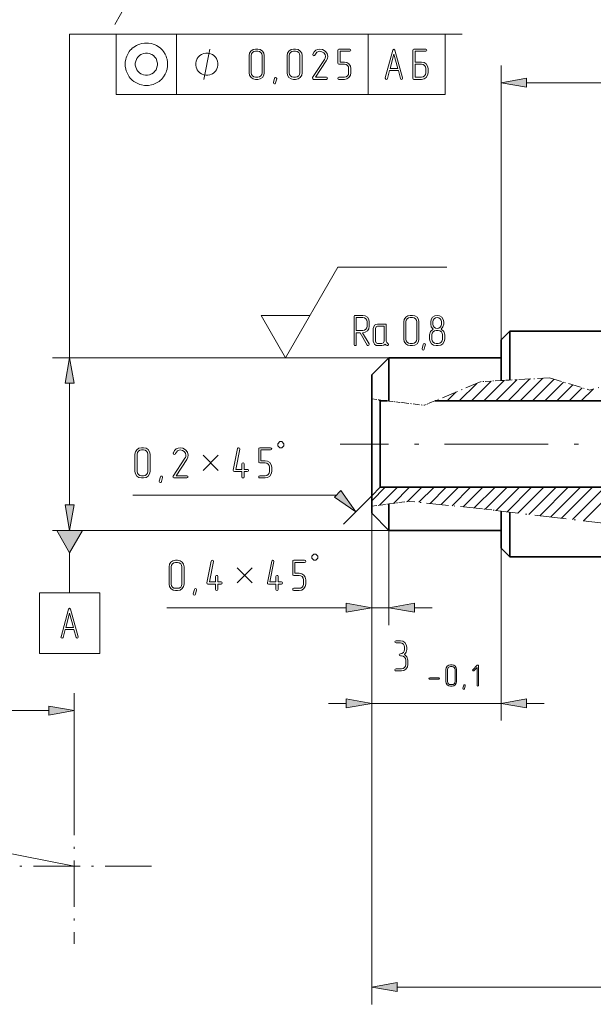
# Model space of a CAD drawing. Extents: x 0 to 420, y 0 to 297.
# Tile 6 of 25: x 93 to 159, y 121 to 235. Entities that reach past the tile are written whole.
import ezdxf

# ---------------------------------------------------------------- set-up
doc = ezdxf.new("R2010")
doc.units = 0
doc.linetypes.add('DASHDOT', pattern=[18.5, 12, -3, 0.5, -3])

msp = doc.modelspace()

# ---------------------------------------------------------------- linework, layer by layer
at = {"color": 7, "lineweight": 13}
for p, q in [((98.42, 233.19), (143.9, 233.19)), ((98.42, 195.72), (98.42, 233.19)), ((103.82, 233.2), (141.95, 233.2)), ((148.42, 197.78), (148.42, 229.55)), ((151.37, 227.55), (220.47, 227.55)), ((103.82, 226.2), (141.95, 226.2)), ((135.42, 195.72), (96.42, 195.72)), ((129.32, 179.8), (105.74, 179.8)), ((133.42, 177.72), (133.42, 120.85)), ((133.42, 177.72), (133.42, 153.7)), ((135.42, 175.72), (96.42, 175.72)), ((109.68, 166.77), (130.47, 166.77)), ((62.07, 154.87), (96, 154.87)), ((52.8, 145.96), (98.95, 136.84)), ((136.37, 122.85), (220.47, 122.85))]:
    msp.add_line(p, q, dxfattribs=at)
at = {"color": 7, "lineweight": 13, "ltscale": 0.175}
for p, q in [((103.82, 233.2), (103.82, 226.2)), ((110.82, 233.2), (110.82, 226.2)), ((133, 233.2), (133, 226.2)), ((141.95, 233.2), (141.95, 226.2))]:
    msp.add_line(p, q, dxfattribs=at)
at = {"color": 7, "lineweight": 13, "ltscale": 0.303109}
msp.add_line((123.44, 195.72), (129.51, 206.22), dxfattribs=at)
at = {"color": 7, "lineweight": 13, "ltscale": 0.315598}
msp.add_line((129.51, 206.22), (142.13, 206.22), dxfattribs=at)
at = {"color": 7, "lineweight": 13, "ltscale": 0.141451}
for p, q in [((123.44, 195.72), (120.61, 200.62)), ((120.61, 200.62), (126.27, 200.62))]:
    msp.add_line(p, q, dxfattribs=at)
at = {"color": 7, "lineweight": 35, "ltscale": 0.035355}
for p, q in [((148.42, 197.78), (149.42, 198.78)), ((134.42, 180.72), (133.42, 179.72)), ((148.42, 173.67), (149.42, 172.67))]:
    msp.add_line(p, q, dxfattribs=at)
at = {"color": 7, "lineweight": 35, "ltscale": 0.141109}
msp.add_line((149.42, 198.78), (149.42, 193.13), dxfattribs=at)
at = {"color": 7, "lineweight": 35, "ltscale": 0.40125}
msp.add_line((165.47, 198.78), (149.42, 198.78), dxfattribs=at)
at = {"color": 7, "lineweight": 35, "ltscale": 0.117453}
msp.add_line((148.42, 197.78), (148.42, 193.08), dxfattribs=at)
at = {"color": 7, "lineweight": 13, "ltscale": 0.29942}
msp.add_line((122.44, 195.72), (134.42, 195.72), dxfattribs=at)
at = {"color": 7, "lineweight": 35, "ltscale": 0.070711}
for p, q in [((133.42, 193.72), (135.42, 195.72)), ((133.42, 177.72), (135.42, 175.72))]:
    msp.add_line(p, q, dxfattribs=at)
at = {"color": 7, "lineweight": 35, "ltscale": 0.125537}
msp.add_line((135.42, 195.72), (135.42, 190.7), dxfattribs=at)
at = {"color": 7, "lineweight": 35, "ltscale": 0.325}
for p, q in [((148.42, 195.72), (135.42, 195.72)), ((148.42, 175.72), (135.42, 175.72))]:
    msp.add_line(p, q, dxfattribs=at)
at = {"color": 7, "lineweight": 13, "ltscale": 0.352279}
msp.add_line((98.42, 178.68), (98.42, 192.77), dxfattribs=at)
at = {"color": 7, "lineweight": 35, "ltscale": 0.069569}
msp.add_line((133.42, 193.72), (133.42, 190.94), dxfattribs=at)
at = {"color": 7, "linetype": 'DASHDOT', "lineweight": 13, "ltscale": 0.15832}
msp.add_line((146.09, 192.96), (140.24, 190.52), dxfattribs=at)
at = {"color": 7, "lineweight": 13, "ltscale": 0.071619}
msp.add_line((143.57, 190.72), (145.59, 192.75), dxfattribs=at)
at = {"color": 7, "lineweight": 13, "ltscale": 0.081186}
msp.add_line((144.98, 190.72), (147.28, 193.02), dxfattribs=at)
at = {"color": 7, "linetype": 'DASHDOT', "lineweight": 13, "ltscale": 0.058376}
msp.add_line((148.42, 193.08), (146.09, 192.96), dxfattribs=at)
at = {"color": 7, "lineweight": 13, "ltscale": 0.084027}
msp.add_line((146.4, 190.72), (148.77, 193.1), dxfattribs=at)
at = {"color": 7, "lineweight": 13, "ltscale": 0.086868}
msp.add_line((147.81, 190.72), (150.27, 193.18), dxfattribs=at)
at = {"color": 7, "linetype": 'DASHDOT', "lineweight": 13, "ltscale": 0.025036}
msp.add_line((148.42, 193.08), (149.42, 193.13), dxfattribs=at)
at = {"color": 7, "lineweight": 13, "ltscale": 0.089708}
msp.add_line((149.22, 190.72), (151.76, 193.26), dxfattribs=at)
at = {"color": 7, "linetype": 'DASHDOT', "lineweight": 13, "ltscale": 0.115476}
msp.add_line((154.03, 193.38), (149.42, 193.13), dxfattribs=at)
at = {"color": 7, "lineweight": 13, "ltscale": 0.092549}
msp.add_line((150.64, 190.72), (153.26, 193.34), dxfattribs=at)
at = {"color": 7, "lineweight": 13, "ltscale": 0.088448}
msp.add_line((152.05, 190.72), (154.55, 193.22), dxfattribs=at)
at = {"color": 7, "lineweight": 13, "ltscale": 0.076841}
msp.add_line((153.47, 190.72), (155.64, 192.9), dxfattribs=at)
at = {"color": 7, "linetype": 'DASHDOT', "lineweight": 13, "ltscale": 0.12096}
msp.add_line((154.03, 193.38), (158.66, 191.98), dxfattribs=at)
at = {"color": 7, "linetype": 'DASHDOT', "lineweight": 13, "ltscale": 0.175988}
msp.add_line((165.47, 193.78), (158.66, 191.98), dxfattribs=at)
at = {"color": 7, "lineweight": 13, "ltscale": 0.035833}
msp.add_line((142.15, 190.72), (143.17, 191.74), dxfattribs=at)
at = {"color": 7, "lineweight": 13, "ltscale": 0.065234}
msp.add_line((154.88, 190.72), (156.73, 192.57), dxfattribs=at)
at = {"color": 7, "lineweight": 13, "ltscale": 0.053628}
msp.add_line((156.3, 190.72), (157.81, 192.24), dxfattribs=at)
at = {"color": 7, "lineweight": 13, "ltscale": 0.048389}
msp.add_line((157.71, 190.72), (159.08, 192.09), dxfattribs=at)
at = {"color": 7, "lineweight": 35, "ltscale": 0.202336}
msp.add_line((133.42, 190.94), (133.42, 182.85), dxfattribs=at)
at = {"color": 7, "linetype": 'DASHDOT', "lineweight": 13, "ltscale": 0.050355}
msp.add_line((133.42, 190.94), (135.42, 190.7), dxfattribs=at)
at = {"color": 7, "lineweight": 35, "ltscale": 0.00393}
msp.add_line((134.42, 190.72), (134.31, 190.83), dxfattribs=at)
at = {"color": 7, "lineweight": 35, "ltscale": 0.020497}
msp.add_line((135.24, 190.72), (134.42, 190.72), dxfattribs=at)
at = {"color": 7, "lineweight": 35, "ltscale": 0.184928}
msp.add_line((134.42, 190.72), (134.42, 183.33), dxfattribs=at)
at = {"color": 7, "lineweight": 13, "ltscale": 0.000595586}
msp.add_line((135.08, 190.72), (135.1, 190.74), dxfattribs=at)
at = {"color": 7, "linetype": 'DASHDOT', "lineweight": 13, "ltscale": 0.038858}
msp.add_line((135.42, 190.7), (136.96, 190.52), dxfattribs=at)
at = {"color": 7, "linetype": 'DASHDOT', "lineweight": 13, "ltscale": 0.064214}
msp.add_line((136.96, 190.52), (139.51, 190.21), dxfattribs=at)
at = {"color": 7, "linetype": 'DASHDOT', "lineweight": 13, "ltscale": 0.01977}
msp.add_line((140.24, 190.52), (139.51, 190.21), dxfattribs=at)
at = {"color": 7, "lineweight": 35}
for p, q in [((165.47, 190.72), (140.74, 190.72)), ((221.42, 180.72), (134.42, 180.72))]:
    msp.add_line(p, q, dxfattribs=at)
at = {"color": 7, "linetype": 'DASHDOT', "lineweight": 13}
msp.add_line((227.87, 185.72), (129.78, 185.72), dxfattribs=at)
at = {"color": 7, "lineweight": 35, "ltscale": 0.078086}
msp.add_line((133.42, 182.85), (133.42, 179.72), dxfattribs=at)
at = {"color": 7, "lineweight": 35, "ltscale": 0.065072}
msp.add_line((134.42, 183.33), (134.42, 180.72), dxfattribs=at)
at = {"color": 7, "lineweight": 13, "ltscale": 0.055204}
msp.add_line((133.42, 179.16), (134.98, 180.72), dxfattribs=at)
at = {"color": 7, "lineweight": 13, "ltscale": 0.073683}
msp.add_line((134.31, 178.64), (136.4, 180.72), dxfattribs=at)
at = {"color": 7, "lineweight": 13, "ltscale": 0.066106}
msp.add_line((135.94, 178.85), (137.81, 180.72), dxfattribs=at)
at = {"color": 7, "lineweight": 13, "ltscale": 0.058527}
msp.add_line((137.57, 179.07), (139.22, 180.72), dxfattribs=at)
at = {"color": 7, "lineweight": 13, "ltscale": 0.061722}
msp.add_line((138.89, 178.98), (140.64, 180.72), dxfattribs=at)
at = {"color": 7, "lineweight": 13, "ltscale": 0.066375}
msp.add_line((140.18, 178.85), (142.05, 180.72), dxfattribs=at)
at = {"color": 7, "lineweight": 13, "ltscale": 0.071029}
msp.add_line((141.46, 178.71), (143.47, 180.72), dxfattribs=at)
at = {"color": 7, "lineweight": 13, "ltscale": 0.075683}
msp.add_line((142.74, 178.58), (144.88, 180.72), dxfattribs=at)
at = {"color": 7, "lineweight": 13, "ltscale": 0.080336}
msp.add_line((144.02, 178.45), (146.3, 180.72), dxfattribs=at)
at = {"color": 7, "lineweight": 13, "ltscale": 0.084989}
msp.add_line((145.31, 178.32), (147.71, 180.72), dxfattribs=at)
at = {"color": 7, "lineweight": 13, "ltscale": 0.089824}
msp.add_line((146.58, 178.18), (149.12, 180.72), dxfattribs=at)
at = {"color": 7, "lineweight": 13, "ltscale": 0.095157}
msp.add_line((147.85, 178.03), (150.54, 180.72), dxfattribs=at)
at = {"color": 7, "lineweight": 13, "ltscale": 0.100489}
msp.add_line((149.11, 177.88), (151.95, 180.72), dxfattribs=at)
at = {"color": 7, "lineweight": 13, "ltscale": 0.105822}
msp.add_line((150.37, 177.73), (153.37, 180.72), dxfattribs=at)
at = {"color": 7, "lineweight": 13, "ltscale": 0.111154}
msp.add_line((151.64, 177.58), (154.78, 180.72), dxfattribs=at)
at = {"color": 7, "lineweight": 13, "ltscale": 0.116487}
msp.add_line((152.9, 177.43), (156.19, 180.72), dxfattribs=at)
at = {"color": 7, "lineweight": 13, "ltscale": 0.121819}
msp.add_line((154.16, 177.28), (157.61, 180.72), dxfattribs=at)
at = {"color": 7, "lineweight": 13, "ltscale": 0.127152}
msp.add_line((155.43, 177.13), (159.02, 180.72), dxfattribs=at)
at = {"color": 7, "lineweight": 13, "ltscale": 0.132485}
msp.add_line((156.69, 176.98), (160.44, 180.72), dxfattribs=at)
at = {"color": 7, "lineweight": 13, "ltscale": 0.137817}
msp.add_line((157.95, 176.83), (161.85, 180.72), dxfattribs=at)
at = {"color": 7, "lineweight": 13, "ltscale": 0.115421}
msp.add_line((133.42, 179.72), (130.16, 176.46), dxfattribs=at)
at = {"color": 7, "lineweight": 35, "ltscale": 0.030035}
msp.add_line((133.42, 178.52), (133.42, 179.72), dxfattribs=at)
at = {"color": 7, "linetype": 'DASHDOT', "lineweight": 13, "ltscale": 0.059078}
msp.add_line((135.42, 178.79), (137.76, 179.09), dxfattribs=at)
at = {"color": 7, "linetype": 'DASHDOT', "lineweight": 13, "ltscale": 0.213169}
msp.add_line((146.25, 178.22), (137.76, 179.09), dxfattribs=at)
at = {"color": 7, "linetype": 'DASHDOT', "lineweight": 13, "ltscale": 0.050431}
msp.add_line((133.42, 178.52), (135.42, 178.79), dxfattribs=at)
at = {"color": 7, "lineweight": 35, "ltscale": 0.019965}
msp.add_line((133.42, 178.52), (133.42, 177.72), dxfattribs=at)
at = {"color": 7, "lineweight": 35, "ltscale": 0.076545}
msp.add_line((135.42, 178.79), (135.42, 175.72), dxfattribs=at)
at = {"color": 7, "linetype": 'DASHDOT', "lineweight": 13, "ltscale": 0.054758}
msp.add_line((148.42, 177.96), (146.25, 178.22), dxfattribs=at)
at = {"color": 7, "lineweight": 35, "ltscale": 0.107397}
msp.add_line((148.42, 177.96), (148.42, 173.67), dxfattribs=at)
at = {"color": 7, "linetype": 'DASHDOT', "lineweight": 13, "ltscale": 0.025178}
msp.add_line((148.42, 177.96), (149.42, 177.84), dxfattribs=at)
at = {"color": 7, "lineweight": 13, "ltscale": 0.323928}
msp.add_line((133.42, 177.72), (133.42, 164.77), dxfattribs=at)
at = {"color": 7, "lineweight": 35, "ltscale": 0.129412}
msp.add_line((149.42, 177.84), (149.42, 172.67), dxfattribs=at)
at = {"color": 7, "linetype": 'DASHDOT', "lineweight": 13, "ltscale": 0.30634}
msp.add_line((161.59, 176.39), (149.42, 177.84), dxfattribs=at)
at = {"color": 7, "lineweight": 13, "ltscale": 0.273928}
msp.add_line((135.42, 175.72), (135.42, 164.77), dxfattribs=at)
at = {"color": 7, "lineweight": 13, "ltscale": 0.49923}
msp.add_line((148.42, 173.67), (148.42, 153.7), dxfattribs=at)
at = {"color": 7, "lineweight": 13, "ltscale": 0.115886}
msp.add_line((98.42, 173.13), (98.42, 168.49), dxfattribs=at)
at = {"color": 7, "lineweight": 35, "ltscale": 0.434198}
msp.add_line((166.79, 172.67), (149.42, 172.67), dxfattribs=at)
at = {"color": 7, "lineweight": 13, "ltscale": 0.05}
msp.add_line((133.42, 166.77), (135.42, 166.77), dxfattribs=at)
at = {"color": 7, "lineweight": 13, "ltscale": 0.051139}
for p, q in [((138.37, 166.77), (140.42, 166.77)), ((128.42, 155.7), (130.47, 155.7)), ((151.37, 155.7), (153.42, 155.7))]:
    msp.add_line(p, q, dxfattribs=at)
at = {"color": 7, "lineweight": 13, "ltscale": 0.2764}
msp.add_line((98.95, 145.81), (98.95, 156.87), dxfattribs=at)
at = {"color": 7, "lineweight": 13, "ltscale": 0.375}
msp.add_line((133.42, 155.7), (148.42, 155.7), dxfattribs=at)
at = {"color": 7, "linetype": 'DASHDOT', "lineweight": 13, "ltscale": 0.448608}
for p, q in [((98.95, 145.81), (98.95, 127.87)), ((107.92, 136.84), (89.98, 136.84))]:
    msp.add_line(p, q, dxfattribs=at)
at = {"color": 7, "lineweight": 13}
for points in [[(103.65, 234.32), (105.63, 237.82), (106.63, 239.57)], [(113.97, 227.95), (114.67, 231.45)], [(113.88, 182.67), (115.63, 184.42)], [(113.88, 184.42), (115.63, 182.67)], [(117.82, 169.64), (119.57, 171.39)], [(117.82, 171.39), (119.57, 169.64)]]:
    msp.add_lwpolyline(points, dxfattribs=at)
for points in [[(109.77, 229.7), (109.77, 229.94), (109.71, 230.29), (109.65, 230.46), (109.59, 230.64), (109.48, 230.87), (109.3, 231.16), (109.18, 231.34), (109.07, 231.45), (108.95, 231.57), (108.78, 231.69), (108.48, 231.86), (108.25, 231.98), (108.08, 232.04), (107.9, 232.1), (107.55, 232.15), (107.32, 232.15), (107.08, 232.15), (106.73, 232.1), (106.56, 232.04), (106.38, 231.98), (106.15, 231.86), (105.86, 231.69), (105.68, 231.57), (105.57, 231.45), (105.45, 231.34), (105.33, 231.16), (105.16, 230.87), (105.04, 230.64), (104.98, 230.46), (104.93, 230.29), (104.87, 229.94), (104.87, 229.7), (104.87, 229.47), (104.93, 229.12), (104.98, 228.95), (105.04, 228.77), (105.16, 228.54), (105.33, 228.25), (105.45, 228.07), (105.57, 227.95), (105.68, 227.84), (105.86, 227.72), (106.15, 227.55), (106.38, 227.43), (106.56, 227.37), (106.73, 227.31), (107.08, 227.25), (107.32, 227.25), (107.55, 227.25), (107.9, 227.31), (108.08, 227.37), (108.25, 227.43), (108.48, 227.55), (108.78, 227.72), (108.95, 227.84), (109.07, 227.95), (109.18, 228.07), (109.3, 228.25), (109.48, 228.54), (109.59, 228.77), (109.65, 228.95), (109.71, 229.12), (109.77, 229.47)], [(120.97, 228.7), (120.97, 230.7), (120.91, 230.99), (120.75, 231.23), (120.5, 231.4), (120.22, 231.45), (119.97, 231.45), (119.67, 231.39), (119.43, 231.23), (119.27, 230.98), (119.22, 230.7), (119.22, 228.7), (119.27, 228.42), (119.44, 228.17), (119.68, 228.01), (119.97, 227.95), (120.22, 227.95), (120.5, 228.01), (120.75, 228.17), (120.91, 228.42)], [(125.36, 228.7), (125.36, 230.7), (125.31, 230.99), (125.14, 231.23), (124.9, 231.4), (124.61, 231.45), (124.36, 231.45), (124.07, 231.39), (123.83, 231.23), (123.66, 230.98), (123.61, 230.7), (123.61, 228.7), (123.66, 228.42), (123.83, 228.17), (124.07, 228.01), (124.36, 227.95), (124.61, 227.95), (124.9, 228.01), (125.14, 228.17), (125.31, 228.42)], [(128.17, 227.95), (128.27, 228), (128.3, 228.08), (128.27, 228.17), (128.17, 228.21), (126.92, 228.21), (128.16, 230.09), (128.29, 230.35), (128.33, 230.6), (128.25, 230.93), (128.03, 231.21), (127.72, 231.39), (127.39, 231.45), (127.15, 231.42), (126.94, 231.32), (126.74, 231.13), (126.61, 230.86), (126.6, 230.82), (126.64, 230.73), (126.73, 230.69), (126.8, 230.72), (126.84, 230.77), (127.07, 231.1), (127.4, 231.2), (127.65, 231.15), (127.86, 231.02), (128.02, 230.83), (128.07, 230.6), (128.04, 230.41), (128, 230.32), (127.95, 230.23), (126.58, 228.15), (126.56, 228.09), (126.59, 228), (126.68, 227.95)], [(131, 228.7), (131, 229.2), (130.95, 229.49), (130.78, 229.73), (130.54, 229.89), (130.26, 229.95), (129.75, 229.95), (129.75, 231.2), (130.88, 231.2), (130.97, 231.24), (131, 231.33), (130.97, 231.41), (130.88, 231.45), (129.63, 231.45), (129.53, 231.42), (129.5, 231.33), (129.5, 229.83), (129.53, 229.73), (129.63, 229.7), (130.26, 229.7), (130.45, 229.66), (130.61, 229.56), (130.72, 229.39), (130.75, 229.2), (130.75, 228.7), (130.72, 228.51), (130.61, 228.35), (130.45, 228.24), (130.26, 228.21), (129.63, 228.21), (129.53, 228.16), (129.5, 228.08), (129.53, 227.99), (129.63, 227.95), (130.26, 227.95), (130.54, 228.01), (130.78, 228.17), (130.95, 228.42)], [(108.6, 229.7), (108.6, 229.82), (108.54, 230.05), (108.48, 230.23), (108.43, 230.35), (108.31, 230.52), (108.13, 230.7), (107.96, 230.81), (107.84, 230.87), (107.67, 230.93), (107.43, 230.99), (107.32, 230.99), (107.2, 230.99), (106.97, 230.93), (106.79, 230.87), (106.68, 230.81), (106.5, 230.7), (106.33, 230.52), (106.21, 230.35), (106.15, 230.23), (106.09, 230.05), (106.03, 229.82), (106.03, 229.7), (106.03, 229.59), (106.09, 229.35), (106.15, 229.18), (106.21, 229.06), (106.33, 228.89), (106.5, 228.71), (106.68, 228.6), (106.79, 228.54), (106.97, 228.48), (107.2, 228.42), (107.32, 228.42), (107.43, 228.42), (107.67, 228.48), (107.84, 228.54), (107.96, 228.6), (108.13, 228.71), (108.31, 228.89), (108.43, 229.06), (108.48, 229.18), (108.54, 229.35), (108.6, 229.59)], [(115.6, 229.7), (115.6, 229.82), (115.54, 230.05), (115.48, 230.23), (115.43, 230.35), (115.31, 230.52), (115.13, 230.7), (114.96, 230.81), (114.84, 230.87), (114.67, 230.93), (114.43, 230.99), (114.32, 230.99), (114.2, 230.99), (113.97, 230.93), (113.79, 230.87), (113.68, 230.81), (113.5, 230.7), (113.33, 230.52), (113.21, 230.35), (113.15, 230.23), (113.09, 230.05), (113.03, 229.82), (113.03, 229.7), (113.03, 229.59), (113.09, 229.35), (113.15, 229.18), (113.21, 229.06), (113.33, 228.89), (113.5, 228.71), (113.68, 228.6), (113.79, 228.54), (113.97, 228.48), (114.2, 228.42), (114.32, 228.42), (114.43, 228.42), (114.67, 228.48), (114.84, 228.54), (114.96, 228.6), (115.13, 228.71), (115.31, 228.89), (115.43, 229.06), (115.48, 229.18), (115.54, 229.35), (115.6, 229.59)], [(120.72, 228.7), (120.68, 228.5), (120.57, 228.35), (120.41, 228.24), (120.22, 228.21), (119.97, 228.21), (119.78, 228.24), (119.62, 228.35), (119.5, 228.51), (119.47, 228.7), (119.47, 230.7), (119.5, 230.89), (119.61, 231.06), (119.77, 231.16), (119.97, 231.2), (120.22, 231.2), (120.41, 231.16), (120.57, 231.06), (120.68, 230.89), (120.72, 230.7)], [(125.11, 228.7), (125.07, 228.5), (124.96, 228.35), (124.8, 228.24), (124.61, 228.21), (124.36, 228.21), (124.17, 228.24), (124.01, 228.35), (123.9, 228.51), (123.86, 228.7), (123.86, 230.7), (123.89, 230.89), (124.01, 231.06), (124.16, 231.16), (124.36, 231.2), (124.61, 231.2), (124.8, 231.16), (124.96, 231.06), (125.07, 230.89), (125.11, 230.7)], [(122.41, 228.02), (122.28, 227.53), (122.24, 227.45), (122.16, 227.43), (122.07, 227.47), (122.03, 227.55), (122.04, 227.59), (122.16, 228.08), (122.21, 228.15), (122.28, 228.18), (122.37, 228.14), (122.42, 228.06)], [(151.37, 228.07), (148.42, 227.55), (151.37, 227.03)], [(98.94, 192.77), (98.42, 195.72), (97.9, 192.77)], [(122.78, 185.3), (123.01, 185.3), (123.25, 185.53), (123.25, 185.76), (123.01, 186), (122.78, 186), (122.55, 185.76), (122.55, 185.53)], [(107.74, 182.54), (107.74, 184.54), (107.69, 184.83), (107.52, 185.08), (107.28, 185.24), (106.99, 185.3), (106.74, 185.3), (106.45, 185.24), (106.21, 185.07), (106.04, 184.83), (105.99, 184.54), (105.99, 182.54), (106.04, 182.26), (106.21, 182.02), (106.45, 181.85), (106.74, 181.8), (106.99, 181.8), (107.28, 181.85), (107.52, 182.02), (107.69, 182.26)], [(107.49, 182.54), (107.46, 182.34), (107.34, 182.19), (107.18, 182.08), (106.99, 182.05), (106.74, 182.05), (106.55, 182.08), (106.39, 182.19), (106.28, 182.35), (106.24, 182.54), (106.24, 184.54), (106.28, 184.73), (106.39, 184.9), (106.55, 185), (106.74, 185.05), (106.99, 185.05), (107.18, 185), (107.34, 184.9), (107.46, 184.73), (107.49, 184.54)], [(112, 181.8), (112.1, 181.84), (112.13, 181.92), (112.1, 182.01), (112, 182.05), (110.75, 182.05), (111.99, 183.93), (112.12, 184.19), (112.16, 184.44), (112.08, 184.77), (111.86, 185.05), (111.55, 185.24), (111.22, 185.3), (110.98, 185.26), (110.77, 185.16), (110.57, 184.97), (110.44, 184.7), (110.43, 184.66), (110.47, 184.57), (110.56, 184.53), (110.63, 184.56), (110.67, 184.62), (110.9, 184.94), (111.23, 185.04), (111.48, 184.99), (111.69, 184.87), (111.85, 184.67), (111.9, 184.44), (111.87, 184.25), (111.83, 184.17), (111.78, 184.07), (110.41, 181.99), (110.39, 181.93), (110.42, 181.84), (110.51, 181.8)], [(118.63, 182.79), (118.63, 183.42), (118.59, 183.52), (118.51, 183.55), (118.42, 183.51), (118.38, 183.42), (118.38, 182.79), (117.66, 182.79), (118.13, 185.14), (118.13, 185.17), (118.09, 185.26), (118, 185.3), (117.93, 185.27), (117.88, 185.19), (117.38, 182.7), (117.38, 182.67), (117.42, 182.58), (117.51, 182.54), (118.38, 182.54), (118.38, 181.92), (118.42, 181.83), (118.51, 181.8), (118.6, 181.83), (118.63, 181.92), (118.63, 182.54), (119.01, 182.54), (119.1, 182.58), (119.13, 182.67), (119.1, 182.76), (119.01, 182.79)], [(121.83, 182.54), (121.83, 183.04), (121.77, 183.33), (121.61, 183.57), (121.36, 183.74), (121.08, 183.79), (120.58, 183.79), (120.58, 185.05), (121.7, 185.05), (121.8, 185.09), (121.83, 185.17), (121.79, 185.26), (121.7, 185.3), (120.45, 185.3), (120.36, 185.26), (120.33, 185.17), (120.33, 183.67), (120.36, 183.57), (120.45, 183.54), (121.08, 183.54), (121.27, 183.51), (121.44, 183.4), (121.54, 183.23), (121.58, 183.04), (121.58, 182.54), (121.54, 182.35), (121.44, 182.19), (121.27, 182.08), (121.08, 182.05), (120.45, 182.05), (120.36, 182.01), (120.33, 181.92), (120.36, 181.83), (120.45, 181.8), (121.08, 181.8), (121.36, 181.85), (121.61, 182.02), (121.77, 182.26)], [(109.19, 181.86), (109.06, 181.37), (109.01, 181.29), (108.94, 181.27), (108.85, 181.31), (108.81, 181.39), (108.81, 181.43), (108.94, 181.92), (108.99, 182), (109.06, 182.02), (109.15, 181.99), (109.19, 181.9)], [(129.11, 179.59), (131.57, 177.87), (129.85, 180.33)], [(97.9, 178.68), (98.42, 175.72), (98.94, 178.68)], [(96.92, 175.72), (98.42, 173.13), (99.92, 175.72)], [(111.69, 169.51), (111.69, 171.51), (111.63, 171.8), (111.47, 172.05), (111.22, 172.21), (110.93, 172.27), (110.68, 172.27), (110.39, 172.2), (110.15, 172.04), (109.99, 171.8), (109.94, 171.51), (109.94, 169.51), (109.99, 169.23), (110.16, 168.99), (110.4, 168.82), (110.68, 168.77), (110.93, 168.77), (111.22, 168.82), (111.47, 168.99), (111.63, 169.23)], [(115.58, 169.76), (115.58, 170.39), (115.54, 170.49), (115.45, 170.52), (115.37, 170.48), (115.33, 170.39), (115.33, 169.76), (114.61, 169.76), (115.08, 172.11), (115.08, 172.14), (115.04, 172.23), (114.95, 172.27), (114.87, 172.24), (114.83, 172.16), (114.33, 169.67), (114.33, 169.64), (114.36, 169.55), (114.45, 169.51), (115.33, 169.51), (115.33, 168.89), (115.36, 168.8), (115.45, 168.77), (115.54, 168.8), (115.58, 168.89), (115.58, 169.51), (115.96, 169.51), (116.05, 169.55), (116.08, 169.64), (116.05, 169.73), (115.96, 169.76)], [(122.57, 169.76), (122.57, 170.39), (122.53, 170.49), (122.45, 170.52), (122.36, 170.48), (122.32, 170.39), (122.32, 169.76), (121.6, 169.76), (122.07, 172.11), (122.07, 172.14), (122.04, 172.23), (121.94, 172.27), (121.87, 172.24), (121.83, 172.16), (121.33, 169.67), (121.33, 169.64), (121.36, 169.55), (121.45, 169.51), (122.32, 169.51), (122.32, 168.89), (122.36, 168.8), (122.45, 168.77), (122.54, 168.8), (122.57, 168.89), (122.57, 169.51), (122.95, 169.51), (123.04, 169.55), (123.08, 169.64), (123.04, 169.73), (122.95, 169.76)], [(125.77, 169.51), (125.77, 170.01), (125.71, 170.3), (125.55, 170.54), (125.31, 170.71), (125.02, 170.76), (124.52, 170.76), (124.52, 172.02), (125.64, 172.02), (125.74, 172.06), (125.77, 172.14), (125.74, 172.23), (125.64, 172.27), (124.39, 172.27), (124.3, 172.23), (124.27, 172.14), (124.27, 170.64), (124.3, 170.54), (124.39, 170.51), (125.02, 170.51), (125.21, 170.48), (125.38, 170.37), (125.48, 170.2), (125.52, 170.01), (125.52, 169.51), (125.48, 169.32), (125.38, 169.16), (125.21, 169.05), (125.02, 169.02), (124.39, 169.02), (124.3, 168.98), (124.27, 168.89), (124.3, 168.8), (124.39, 168.77), (125.02, 168.77), (125.31, 168.82), (125.55, 168.99), (125.71, 169.23)], [(126.72, 172.27), (126.96, 172.27), (127.19, 172.5), (127.19, 172.73), (126.96, 172.97), (126.72, 172.97), (126.49, 172.73), (126.49, 172.5)], [(111.43, 169.51), (111.4, 169.31), (111.29, 169.16), (111.12, 169.05), (110.93, 169.02), (110.68, 169.02), (110.49, 169.05), (110.33, 169.16), (110.22, 169.32), (110.19, 169.51), (110.19, 171.51), (110.22, 171.7), (110.33, 171.87), (110.49, 171.97), (110.68, 172.02), (110.93, 172.02), (111.12, 171.97), (111.29, 171.87), (111.4, 171.7), (111.43, 171.51)], [(113.13, 168.83), (113, 168.34), (112.95, 168.26), (112.88, 168.24), (112.79, 168.28), (112.75, 168.36), (112.75, 168.4), (112.88, 168.89), (112.93, 168.97), (113, 168.99), (113.09, 168.96), (113.13, 168.87)], [(94.92, 168.49), (94.92, 161.49), (101.92, 161.49), (101.92, 168.49)], [(97.91, 164.24), (97.92, 164.24), (98.91, 164.24), (98.92, 164.24), (99.17, 163.34), (99.21, 163.27), (99.29, 163.24), (99.37, 163.28), (99.41, 163.36), (99.41, 163.4), (98.53, 166.62), (98.41, 166.73), (98.29, 166.62), (97.42, 163.4), (97.41, 163.36), (97.45, 163.28), (97.54, 163.24), (97.62, 163.27), (97.66, 163.34)], [(130.47, 166.25), (133.42, 166.77), (130.47, 167.29)], [(138.37, 167.29), (135.42, 166.77), (138.37, 166.25)], [(98.86, 164.49), (97.97, 164.49), (98.41, 166.14)], [(137.21, 161.36), (137.41, 161.62), (137.48, 161.95), (137.48, 162.2), (137.43, 162.48), (137.27, 162.73), (137.02, 162.89), (136.74, 162.95), (136.24, 162.95), (136.14, 162.91), (136.11, 162.82), (136.14, 162.73), (136.24, 162.7), (136.74, 162.7), (136.93, 162.66), (137.09, 162.55), (137.2, 162.39), (137.24, 162.2), (137.24, 161.95), (137.2, 161.75), (137.09, 161.59), (136.93, 161.48), (136.74, 161.45), (136.65, 161.41), (136.61, 161.32), (136.65, 161.23), (136.74, 161.2), (136.86, 161.2), (137.05, 161.16), (137.22, 161.05), (137.33, 160.89), (137.36, 160.7), (137.36, 160.2), (137.33, 160), (137.22, 159.84), (137.05, 159.73), (136.86, 159.7), (136.24, 159.7), (136.14, 159.66), (136.11, 159.57), (136.14, 159.48), (136.24, 159.45), (136.86, 159.45), (137.15, 159.5), (137.39, 159.67), (137.56, 159.91), (137.61, 160.2), (137.61, 160.7), (137.49, 161.09)], [(143.25, 158.22), (143.25, 159.62), (143.21, 159.82), (143.1, 159.99), (142.93, 160.11), (142.73, 160.15), (142.55, 160.15), (142.35, 160.11), (142.18, 159.99), (142.06, 159.82), (142.03, 159.62), (142.03, 158.22), (142.06, 158.02), (142.18, 157.85), (142.35, 157.73), (142.55, 157.7), (142.73, 157.7), (142.93, 157.73), (143.1, 157.85), (143.21, 158.02)], [(143.08, 158.22), (143.05, 158.08), (142.97, 157.97), (142.86, 157.9), (142.73, 157.87), (142.55, 157.87), (142.42, 157.9), (142.31, 157.97), (142.23, 158.09), (142.2, 158.22), (142.2, 159.62), (142.23, 159.75), (142.3, 159.87), (142.42, 159.94), (142.55, 159.97), (142.73, 159.97), (142.86, 159.94), (142.97, 159.87), (143.05, 159.75), (143.08, 159.62)], [(145.8, 157.78), (145.8, 160.06), (145.78, 160.12), (145.71, 160.14), (145.66, 160.12), (145.13, 159.6), (145.1, 159.54), (145.13, 159.47), (145.19, 159.45), (145.25, 159.47), (145.63, 159.85), (145.63, 157.78), (145.66, 157.72), (145.72, 157.7), (145.78, 157.72)], [(141.19, 158.49), (141.25, 158.51), (141.27, 158.57), (141.25, 158.63), (141.19, 158.66), (140.14, 158.66), (140.07, 158.63), (140.05, 158.57), (140.07, 158.51), (140.14, 158.49)], [(144.26, 157.74), (144.17, 157.4), (144.14, 157.35), (144.09, 157.33), (144.03, 157.36), (144, 157.42), (144, 157.44), (144.09, 157.79), (144.12, 157.84), (144.17, 157.86), (144.24, 157.83), (144.27, 157.77)], [(130.47, 155.18), (133.42, 155.7), (130.47, 156.22)], [(151.37, 156.22), (148.42, 155.7), (151.37, 155.18)], [(96, 154.35), (98.95, 154.87), (96, 155.39)], [(136.37, 123.37), (133.42, 122.85), (136.37, 122.33)]]:
    msp.add_lwpolyline(points, close=True, dxfattribs=at)
at = {"color": 7, "lineweight": 5}
for points in [[(135.49, 228.96), (135.5, 228.96), (136.5, 228.96), (136.51, 228.96), (136.75, 228.05), (136.8, 227.98), (136.87, 227.95), (136.96, 227.99), (137, 228.08), (137, 228.11), (136.12, 231.34), (136, 231.45), (135.88, 231.34), (135, 228.11), (135, 228.08), (135.04, 227.99), (135.13, 227.95), (135.2, 227.98), (135.25, 228.05)], [(138.45, 229.95), (138.45, 231.2), (139.7, 231.2), (139.79, 231.24), (139.82, 231.33), (139.79, 231.41), (139.7, 231.45), (138.32, 231.45), (138.23, 231.42), (138.2, 231.33), (138.2, 228.08), (138.23, 227.99), (138.32, 227.95), (139.2, 227.95), (139.49, 228.01), (139.73, 228.17), (139.9, 228.42), (139.95, 228.7), (139.95, 229.2), (139.9, 229.49), (139.73, 229.74), (139.49, 229.89), (139.2, 229.95)], [(136.44, 229.21), (135.56, 229.21), (136, 230.85)], [(138.45, 228.21), (138.45, 229.7), (139.2, 229.7), (139.39, 229.66), (139.55, 229.56), (139.67, 229.39), (139.7, 229.2), (139.7, 228.7), (139.67, 228.5), (139.55, 228.35), (139.39, 228.24), (139.2, 228.21)], [(132.36, 198.62), (132.39, 198.62), (132.68, 198.68), (132.92, 198.84), (133.09, 199.08), (133.14, 199.37), (133.14, 199.87), (133.09, 200.16), (132.92, 200.4), (132.68, 200.57), (132.39, 200.62), (131.52, 200.62), (131.42, 200.59), (131.39, 200.5), (131.39, 197.25), (131.43, 197.15), (131.52, 197.12), (131.61, 197.15), (131.64, 197.25), (131.64, 198.62), (132.07, 198.62), (132.91, 197.18), (132.95, 197.13), (133.02, 197.12), (133.1, 197.16), (133.14, 197.25), (133.13, 197.31)], [(131.64, 198.87), (131.64, 200.37), (132.39, 200.37), (132.58, 200.33), (132.75, 200.22), (132.86, 200.06), (132.89, 199.87), (132.89, 199.37), (132.86, 199.18), (132.75, 199.02), (132.58, 198.91), (132.39, 198.87)], [(135.28, 197.36), (135.16, 197.47), (135.11, 197.62), (135.11, 199.5), (135.08, 199.59), (134.99, 199.62), (134.11, 199.62), (133.91, 199.58), (133.75, 199.47), (133.65, 199.31), (133.61, 199.12), (133.61, 197.62), (133.65, 197.43), (133.76, 197.27), (133.92, 197.15), (134.11, 197.12), (134.61, 197.12), (134.82, 197.16), (134.99, 197.29), (135.09, 197.19), (135.21, 197.12), (135.25, 197.12), (135.33, 197.15), (135.37, 197.25)], [(138.89, 197.87), (138.89, 199.87), (138.83, 200.16), (138.67, 200.4), (138.42, 200.57), (138.14, 200.62), (137.89, 200.62), (137.6, 200.56), (137.36, 200.4), (137.19, 200.15), (137.14, 199.87), (137.14, 197.87), (137.19, 197.58), (137.36, 197.34), (137.6, 197.17), (137.89, 197.12), (138.14, 197.12), (138.42, 197.17), (138.67, 197.34), (138.83, 197.58)], [(138.64, 197.87), (138.6, 197.67), (138.49, 197.52), (138.33, 197.4), (138.14, 197.37), (137.89, 197.37), (137.7, 197.4), (137.54, 197.52), (137.43, 197.68), (137.39, 197.87), (137.39, 199.87), (137.42, 200.06), (137.53, 200.22), (137.69, 200.33), (137.89, 200.37), (138.14, 200.37), (138.33, 200.33), (138.49, 200.22), (138.6, 200.06), (138.64, 199.87)], [(141.88, 197.87), (141.88, 198.37), (141.77, 198.77), (141.48, 199.04), (141.68, 199.3), (141.76, 199.62), (141.76, 199.88), (141.7, 200.16), (141.54, 200.4), (141.29, 200.57), (141, 200.62), (140.72, 200.57), (140.48, 200.4), (140.31, 200.16), (140.26, 199.88), (140.26, 199.62), (140.33, 199.29), (140.53, 199.04), (140.24, 198.76), (140.13, 198.37), (140.13, 197.87), (140.19, 197.58), (140.35, 197.34), (140.59, 197.17), (140.88, 197.12), (141.13, 197.12), (141.42, 197.17), (141.66, 197.34), (141.83, 197.58)], [(141.51, 199.62), (141.47, 199.42), (141.36, 199.26), (141.19, 199.15), (141, 199.12), (140.81, 199.15), (140.65, 199.27), (140.54, 199.43), (140.51, 199.62), (140.51, 199.88), (140.54, 200.07), (140.66, 200.23), (140.81, 200.33), (141.01, 200.37), (141.2, 200.33), (141.36, 200.22), (141.47, 200.07), (141.51, 199.88)], [(134.86, 197.62), (134.79, 197.45), (134.61, 197.37), (134.11, 197.37), (133.93, 197.45), (133.86, 197.62), (133.86, 199.12), (133.93, 199.3), (134.11, 199.37), (134.86, 199.37)], [(141.63, 197.87), (141.59, 197.68), (141.48, 197.52), (141.32, 197.4), (141.13, 197.37), (140.88, 197.37), (140.69, 197.4), (140.53, 197.52), (140.42, 197.68), (140.38, 197.87), (140.38, 198.37), (140.42, 198.56), (140.53, 198.72), (140.69, 198.83), (140.88, 198.87), (141.13, 198.87), (141.33, 198.83), (141.49, 198.72), (141.59, 198.56), (141.63, 198.37)], [(139.63, 197.19), (139.5, 196.7), (139.46, 196.62), (139.39, 196.6), (139.29, 196.64), (139.25, 196.72), (139.26, 196.75), (139.39, 197.25), (139.43, 197.32), (139.5, 197.35), (139.6, 197.31), (139.64, 197.23)]]:
    msp.add_lwpolyline(points, close=True, dxfattribs=at)
at = {"color": 7, "lineweight": 13}
for points in [[(151.37, 228.07), (148.42, 227.55), (151.37, 228.07), (151.37, 227.03)], [(98.94, 192.77), (98.42, 195.72), (98.94, 192.77), (97.9, 192.77)], [(129.11, 179.59), (131.57, 177.87), (129.11, 179.59), (129.85, 180.33)], [(97.9, 178.68), (98.42, 175.72), (97.9, 178.68), (98.94, 178.68)], [(96.92, 175.72), (98.42, 173.13), (96.92, 175.72), (99.92, 175.72)], [(130.47, 166.25), (133.42, 166.77), (130.47, 166.25), (130.47, 167.29)], [(138.37, 167.29), (135.42, 166.77), (138.37, 167.29), (138.37, 166.25)], [(130.47, 155.18), (133.42, 155.7), (130.47, 155.18), (130.47, 156.22)], [(151.37, 156.22), (148.42, 155.7), (151.37, 156.22), (151.37, 155.18)], [(96, 154.35), (98.95, 154.87), (96, 154.35), (96, 155.39)], [(136.37, 123.37), (133.42, 122.85), (136.37, 123.37), (136.37, 122.33)]]:
    msp.add_solid(points, dxfattribs=at)

doc.saveas('drawing.dxf')
